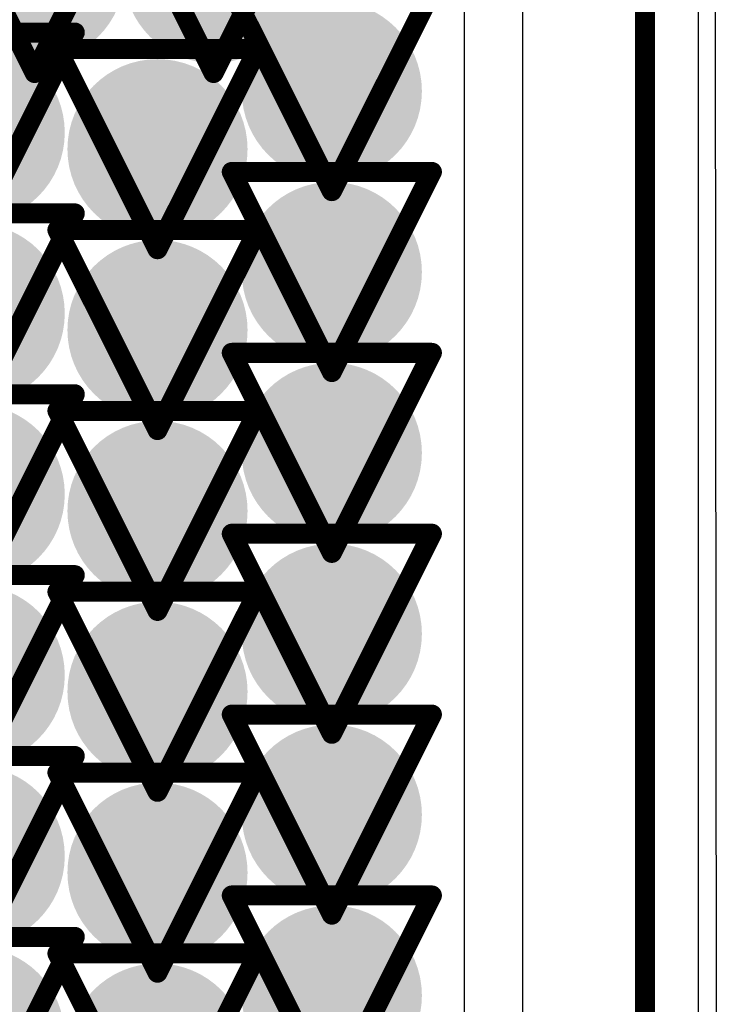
# Model space of a CAD drawing. Header units: inches. Extents: x -2.3 to 12.7, y -2.8 to 6.7.
# Tile 142 of 171: x 0.7957 to 0.8655, y 0.9466 to 1.045. Entities that reach past the tile are written whole.
import ezdxf

# ---------------------------------------------------------------- set-up
doc = ezdxf.new("R2010")
doc.units = ezdxf.units.IN
doc.header["$MEASUREMENT"] = 0
for name, color, linetype in [('Bottom Layer', 5, 'Continuous'), ('Bottom Solder', 6, 'Continuous'), ('Drill Drawing', 1, 'Continuous'), ('L2_GND1', 16, 'Continuous'), ('L3_PWR1', 130, 'Continuous'), ('M1 Board Outline', 6, 'Continuous'), ('Top Layer', 1, 'Continuous'), ('Top Solder', 216, 'Continuous'), ('Via Holes', 16, 'Continuous')]:
    doc.layers.add(name, color=color, linetype=linetype)

msp = doc.modelspace()

# ---------------------------------------------------------------- hatches: boundary and pattern name
at = {"layer": 'Bottom Layer'}
h = msp.add_hatch(color=5, dxfattribs=at)
edge = h.paths.add_edge_path()
edge.add_arc((0.797243, 1.049676), 0.009, 0, 360)
h = msp.add_hatch(color=5, dxfattribs=at)
edge = h.paths.add_edge_path()
edge.add_arc((0.815122, 1.049676), 0.009, 0, 360)
h = msp.add_hatch(color=5, dxfattribs=at)
edge = h.paths.add_edge_path()
edge.add_arc((0.82694, 1.037867), 0.009, 0, 360)
h = msp.add_hatch(color=5, dxfattribs=at)
edge = h.paths.add_edge_path()
edge.add_arc((0.791254, 1.033726), 0.009, 0, 360)
h = msp.add_hatch(color=5, dxfattribs=at)
edge = h.paths.add_edge_path()
edge.add_arc((0.809519, 1.032066), 0.009, 0, 360)
h = msp.add_hatch(color=5, dxfattribs=at)
edge = h.paths.add_edge_path()
edge.add_arc((0.82694, 1.019787), 0.009, 0, 360)
h = msp.add_hatch(color=5, dxfattribs=at)
edge = h.paths.add_edge_path()
edge.add_arc((0.791254, 1.015646), 0.009, 0, 360)
h = msp.add_hatch(color=5, dxfattribs=at)
edge = h.paths.add_edge_path()
edge.add_arc((0.809519, 1.013986), 0.009, 0, 360)
h = msp.add_hatch(color=5, dxfattribs=at)
edge = h.paths.add_edge_path()
edge.add_arc((0.82694, 1.001707), 0.009, 0, 360)
h = msp.add_hatch(color=5, dxfattribs=at)
edge = h.paths.add_edge_path()
edge.add_arc((0.791254, 0.997566), 0.009, 0, 360)
h = msp.add_hatch(color=5, dxfattribs=at)
edge = h.paths.add_edge_path()
edge.add_arc((0.809519, 0.995906), 0.009, 0, 360)
h = msp.add_hatch(color=5, dxfattribs=at)
edge = h.paths.add_edge_path()
edge.add_arc((0.82694, 0.983627), 0.009, 0, 360)
h = msp.add_hatch(color=5, dxfattribs=at)
edge = h.paths.add_edge_path()
edge.add_arc((0.791254, 0.979487), 0.009, 0, 360)
h = msp.add_hatch(color=5, dxfattribs=at)
edge = h.paths.add_edge_path()
edge.add_arc((0.809519, 0.977827), 0.009, 0, 360)
h = msp.add_hatch(color=5, dxfattribs=at)
edge = h.paths.add_edge_path()
edge.add_arc((0.82694, 0.965548), 0.009, 0, 360)
h = msp.add_hatch(color=5, dxfattribs=at)
edge = h.paths.add_edge_path()
edge.add_arc((0.791254, 0.961407), 0.009, 0, 360)
h = msp.add_hatch(color=5, dxfattribs=at)
edge = h.paths.add_edge_path()
edge.add_arc((0.809519, 0.959747), 0.009, 0, 360)
h = msp.add_hatch(color=5, dxfattribs=at)
edge = h.paths.add_edge_path()
edge.add_arc((0.82694, 0.947468), 0.009, 0, 360)
h = msp.add_hatch(color=5, dxfattribs=at)
edge = h.paths.add_edge_path()
edge.add_arc((0.791254, 0.943327), 0.009, 0, 360)
h = msp.add_hatch(color=5, dxfattribs=at)
edge = h.paths.add_edge_path()
edge.add_arc((0.809519, 0.941667), 0.009, 0, 360)
at = {"layer": 'L2_GND1'}
h = msp.add_hatch(color=16, dxfattribs=at)
edge = h.paths.add_edge_path()
edge.add_arc((0.797243, 1.049676), 0.009, 0, 360)
h = msp.add_hatch(color=16, dxfattribs=at)
edge = h.paths.add_edge_path()
edge.add_arc((0.815122, 1.049676), 0.009, 0, 360)
h = msp.add_hatch(color=16, dxfattribs=at)
edge = h.paths.add_edge_path()
edge.add_arc((0.82694, 1.037867), 0.009, 0, 360)
h = msp.add_hatch(color=16, dxfattribs=at)
edge = h.paths.add_edge_path()
edge.add_arc((0.791254, 1.033726), 0.009, 0, 360)
h = msp.add_hatch(color=16, dxfattribs=at)
edge = h.paths.add_edge_path()
edge.add_arc((0.809519, 1.032066), 0.009, 0, 360)
h = msp.add_hatch(color=16, dxfattribs=at)
edge = h.paths.add_edge_path()
edge.add_arc((0.82694, 1.019787), 0.009, 0, 360)
h = msp.add_hatch(color=16, dxfattribs=at)
edge = h.paths.add_edge_path()
edge.add_arc((0.791254, 1.015646), 0.009, 0, 360)
h = msp.add_hatch(color=16, dxfattribs=at)
edge = h.paths.add_edge_path()
edge.add_arc((0.809519, 1.013986), 0.009, 0, 360)
h = msp.add_hatch(color=16, dxfattribs=at)
edge = h.paths.add_edge_path()
edge.add_arc((0.82694, 1.001707), 0.009, 0, 360)
h = msp.add_hatch(color=16, dxfattribs=at)
edge = h.paths.add_edge_path()
edge.add_arc((0.791254, 0.997566), 0.009, 0, 360)
h = msp.add_hatch(color=16, dxfattribs=at)
edge = h.paths.add_edge_path()
edge.add_arc((0.809519, 0.995906), 0.009, 0, 360)
h = msp.add_hatch(color=16, dxfattribs=at)
edge = h.paths.add_edge_path()
edge.add_arc((0.82694, 0.983627), 0.009, 0, 360)
h = msp.add_hatch(color=16, dxfattribs=at)
edge = h.paths.add_edge_path()
edge.add_arc((0.791254, 0.979487), 0.009, 0, 360)
h = msp.add_hatch(color=16, dxfattribs=at)
edge = h.paths.add_edge_path()
edge.add_arc((0.809519, 0.977827), 0.009, 0, 360)
h = msp.add_hatch(color=16, dxfattribs=at)
edge = h.paths.add_edge_path()
edge.add_arc((0.82694, 0.965548), 0.009, 0, 360)
h = msp.add_hatch(color=16, dxfattribs=at)
edge = h.paths.add_edge_path()
edge.add_arc((0.791254, 0.961407), 0.009, 0, 360)
h = msp.add_hatch(color=16, dxfattribs=at)
edge = h.paths.add_edge_path()
edge.add_arc((0.809519, 0.959747), 0.009, 0, 360)
h = msp.add_hatch(color=16, dxfattribs=at)
edge = h.paths.add_edge_path()
edge.add_arc((0.82694, 0.947468), 0.009, 0, 360)
h = msp.add_hatch(color=16, dxfattribs=at)
edge = h.paths.add_edge_path()
edge.add_arc((0.791254, 0.943327), 0.009, 0, 360)
h = msp.add_hatch(color=16, dxfattribs=at)
edge = h.paths.add_edge_path()
edge.add_arc((0.809519, 0.941667), 0.009, 0, 360)
at = {"layer": 'L3_PWR1'}
h = msp.add_hatch(color=130, dxfattribs=at)
edge = h.paths.add_edge_path()
edge.add_arc((0.797243, 1.049676), 0.009, 0, 360)
h = msp.add_hatch(color=130, dxfattribs=at)
edge = h.paths.add_edge_path()
edge.add_arc((0.815122, 1.049676), 0.009, 0, 360)
h = msp.add_hatch(color=130, dxfattribs=at)
edge = h.paths.add_edge_path()
edge.add_arc((0.82694, 1.037867), 0.009, 0, 360)
h = msp.add_hatch(color=130, dxfattribs=at)
edge = h.paths.add_edge_path()
edge.add_arc((0.791254, 1.033726), 0.009, 0, 360)
h = msp.add_hatch(color=130, dxfattribs=at)
edge = h.paths.add_edge_path()
edge.add_arc((0.809519, 1.032066), 0.009, 0, 360)
h = msp.add_hatch(color=130, dxfattribs=at)
edge = h.paths.add_edge_path()
edge.add_arc((0.82694, 1.019787), 0.009, 0, 360)
h = msp.add_hatch(color=130, dxfattribs=at)
edge = h.paths.add_edge_path()
edge.add_arc((0.791254, 1.015646), 0.009, 0, 360)
h = msp.add_hatch(color=130, dxfattribs=at)
edge = h.paths.add_edge_path()
edge.add_arc((0.809519, 1.013986), 0.009, 0, 360)
h = msp.add_hatch(color=130, dxfattribs=at)
edge = h.paths.add_edge_path()
edge.add_arc((0.82694, 1.001707), 0.009, 0, 360)
h = msp.add_hatch(color=130, dxfattribs=at)
edge = h.paths.add_edge_path()
edge.add_arc((0.791254, 0.997566), 0.009, 0, 360)
h = msp.add_hatch(color=130, dxfattribs=at)
edge = h.paths.add_edge_path()
edge.add_arc((0.809519, 0.995906), 0.009, 0, 360)
h = msp.add_hatch(color=130, dxfattribs=at)
edge = h.paths.add_edge_path()
edge.add_arc((0.82694, 0.983627), 0.009, 0, 360)
h = msp.add_hatch(color=130, dxfattribs=at)
edge = h.paths.add_edge_path()
edge.add_arc((0.791254, 0.979487), 0.009, 0, 360)
h = msp.add_hatch(color=130, dxfattribs=at)
edge = h.paths.add_edge_path()
edge.add_arc((0.809519, 0.977827), 0.009, 0, 360)
h = msp.add_hatch(color=130, dxfattribs=at)
edge = h.paths.add_edge_path()
edge.add_arc((0.82694, 0.965548), 0.009, 0, 360)
h = msp.add_hatch(color=130, dxfattribs=at)
edge = h.paths.add_edge_path()
edge.add_arc((0.791254, 0.961407), 0.009, 0, 360)
h = msp.add_hatch(color=130, dxfattribs=at)
edge = h.paths.add_edge_path()
edge.add_arc((0.809519, 0.959747), 0.009, 0, 360)
h = msp.add_hatch(color=130, dxfattribs=at)
edge = h.paths.add_edge_path()
edge.add_arc((0.82694, 0.947468), 0.009, 0, 360)
h = msp.add_hatch(color=130, dxfattribs=at)
edge = h.paths.add_edge_path()
edge.add_arc((0.791254, 0.943327), 0.009, 0, 360)
h = msp.add_hatch(color=130, dxfattribs=at)
edge = h.paths.add_edge_path()
edge.add_arc((0.809519, 0.941667), 0.009, 0, 360)
at = {"layer": 'Top Layer'}
h = msp.add_hatch(color=1, dxfattribs=at)
edge = h.paths.add_edge_path()
edge.add_arc((0.797243, 1.049676), 0.009, 0, 360)
h = msp.add_hatch(color=1, dxfattribs=at)
edge = h.paths.add_edge_path()
edge.add_arc((0.815122, 1.049676), 0.009, 0, 360)
h = msp.add_hatch(color=1, dxfattribs=at)
edge = h.paths.add_edge_path()
edge.add_arc((0.82694, 1.037867), 0.009, 0, 360)
h = msp.add_hatch(color=1, dxfattribs=at)
edge = h.paths.add_edge_path()
edge.add_arc((0.791254, 1.033726), 0.009, 0, 360)
h = msp.add_hatch(color=1, dxfattribs=at)
edge = h.paths.add_edge_path()
edge.add_arc((0.809519, 1.032066), 0.009, 0, 360)
h = msp.add_hatch(color=1, dxfattribs=at)
edge = h.paths.add_edge_path()
edge.add_arc((0.82694, 1.019787), 0.009, 0, 360)
h = msp.add_hatch(color=1, dxfattribs=at)
edge = h.paths.add_edge_path()
edge.add_arc((0.791254, 1.015646), 0.009, 0, 360)
h = msp.add_hatch(color=1, dxfattribs=at)
edge = h.paths.add_edge_path()
edge.add_arc((0.809519, 1.013986), 0.009, 0, 360)
h = msp.add_hatch(color=1, dxfattribs=at)
edge = h.paths.add_edge_path()
edge.add_arc((0.82694, 1.001707), 0.009, 0, 360)
h = msp.add_hatch(color=1, dxfattribs=at)
edge = h.paths.add_edge_path()
edge.add_arc((0.791254, 0.997566), 0.009, 0, 360)
h = msp.add_hatch(color=1, dxfattribs=at)
edge = h.paths.add_edge_path()
edge.add_arc((0.809519, 0.995906), 0.009, 0, 360)
h = msp.add_hatch(color=1, dxfattribs=at)
edge = h.paths.add_edge_path()
edge.add_arc((0.82694, 0.983627), 0.009, 0, 360)
h = msp.add_hatch(color=1, dxfattribs=at)
edge = h.paths.add_edge_path()
edge.add_arc((0.791254, 0.979487), 0.009, 0, 360)
h = msp.add_hatch(color=1, dxfattribs=at)
edge = h.paths.add_edge_path()
edge.add_arc((0.809519, 0.977827), 0.009, 0, 360)
h = msp.add_hatch(color=1, dxfattribs=at)
edge = h.paths.add_edge_path()
edge.add_arc((0.82694, 0.965548), 0.009, 0, 360)
h = msp.add_hatch(color=1, dxfattribs=at)
edge = h.paths.add_edge_path()
edge.add_arc((0.791254, 0.961407), 0.009, 0, 360)
h = msp.add_hatch(color=1, dxfattribs=at)
edge = h.paths.add_edge_path()
edge.add_arc((0.809519, 0.959747), 0.009, 0, 360)
h = msp.add_hatch(color=1, dxfattribs=at)
edge = h.paths.add_edge_path()
edge.add_arc((0.82694, 0.947468), 0.009, 0, 360)
h = msp.add_hatch(color=1, dxfattribs=at)
edge = h.paths.add_edge_path()
edge.add_arc((0.791254, 0.943327), 0.009, 0, 360)
h = msp.add_hatch(color=1, dxfattribs=at)
edge = h.paths.add_edge_path()
edge.add_arc((0.809519, 0.941667), 0.009, 0, 360)
at = {"layer": 'Via Holes'}
h = msp.add_hatch(color=7, dxfattribs=at)
edge = h.paths.add_edge_path()
edge.add_arc((0.82694, 1.037867), 0.004, 0, 360)
h = msp.add_hatch(color=7, dxfattribs=at)
edge = h.paths.add_edge_path()
edge.add_arc((0.809519, 1.032066), 0.004, 0, 360)
h = msp.add_hatch(color=7, dxfattribs=at)
edge = h.paths.add_edge_path()
edge.add_arc((0.82694, 1.019787), 0.004, 0, 360)
h = msp.add_hatch(color=7, dxfattribs=at)
edge = h.paths.add_edge_path()
edge.add_arc((0.809519, 1.013986), 0.004, 0, 360)
h = msp.add_hatch(color=7, dxfattribs=at)
edge = h.paths.add_edge_path()
edge.add_arc((0.82694, 1.001707), 0.004, 0, 360)
h = msp.add_hatch(color=7, dxfattribs=at)
edge = h.paths.add_edge_path()
edge.add_arc((0.809519, 0.995906), 0.004, 0, 360)
h = msp.add_hatch(color=7, dxfattribs=at)
edge = h.paths.add_edge_path()
edge.add_arc((0.82694, 0.983627), 0.004, 0, 360)
h = msp.add_hatch(color=7, dxfattribs=at)
edge = h.paths.add_edge_path()
edge.add_arc((0.809519, 0.977827), 0.004, 0, 360)
h = msp.add_hatch(color=7, dxfattribs=at)
edge = h.paths.add_edge_path()
edge.add_arc((0.82694, 0.965548), 0.004, 0, 360)
h = msp.add_hatch(color=7, dxfattribs=at)
edge = h.paths.add_edge_path()
edge.add_arc((0.809519, 0.959747), 0.004, 0, 360)
h = msp.add_hatch(color=7, dxfattribs=at)
edge = h.paths.add_edge_path()
edge.add_arc((0.82694, 0.947468), 0.004, 0, 360)

# ---------------------------------------------------------------- linework, layer by layer
at = {"layer": 'Bottom Layer'}
msp.add_line((0.845986, 1.620514), (0.845986, 0.839321), dxfattribs=at)
at = {"layer": 'Bottom Solder'}
for p, q in [((0.840174, 1.624609), (0.840174, 0.839258)), ((0.865458, 0.839219), (0.864771, 1.624609)), ((0.845986, 1.620514), (0.845986, 0.839275))]:
    msp.add_line(p, q, dxfattribs=at)
at = {"layer": 'Drill Drawing'}
for points in [[(0.787243, 1.059676, 0.002, 0.002, 0), (0.797243, 1.039676, 0.002, 0.002, 0)], [(0.797243, 1.039676, 0.002, 0.002, 0), (0.807243, 1.059676, 0.002, 0.002, 0)], [(0.805122, 1.059676, 0.002, 0.002, 0), (0.815122, 1.039676, 0.002, 0.002, 0)], [(0.815122, 1.039676, 0.002, 0.002, 0), (0.825122, 1.059676, 0.002, 0.002, 0)], [(0.81694, 1.047867, 0.002, 0.002, 0), (0.82694, 1.027867, 0.002, 0.002, 0)], [(0.82694, 1.027867, 0.002, 0.002, 0), (0.83694, 1.047867, 0.002, 0.002, 0)], [(0.781254, 1.043726, 0.002, 0.002, 0), (0.801254, 1.043726, 0.002, 0.002, 0)], [(0.791254, 1.023726, 0.002, 0.002, 0), (0.801254, 1.043726, 0.002, 0.002, 0)], [(0.799519, 1.042066, 0.002, 0.002, 0), (0.819519, 1.042066, 0.002, 0.002, 0)], [(0.799519, 1.042066, 0.002, 0.002, 0), (0.809519, 1.022066, 0.002, 0.002, 0)], [(0.809519, 1.022066, 0.002, 0.002, 0), (0.819519, 1.042066, 0.002, 0.002, 0)], [(0.81694, 1.029787, 0.002, 0.002, 0), (0.83694, 1.029787, 0.002, 0.002, 0)], [(0.81694, 1.029787, 0.002, 0.002, 0), (0.82694, 1.009787, 0.002, 0.002, 0)], [(0.82694, 1.009787, 0.002, 0.002, 0), (0.83694, 1.029787, 0.002, 0.002, 0)], [(0.781254, 1.025646, 0.002, 0.002, 0), (0.801254, 1.025646, 0.002, 0.002, 0)], [(0.791254, 1.005646, 0.002, 0.002, 0), (0.801254, 1.025646, 0.002, 0.002, 0)], [(0.799519, 1.023986, 0.002, 0.002, 0), (0.819519, 1.023986, 0.002, 0.002, 0)], [(0.799519, 1.023986, 0.002, 0.002, 0), (0.809519, 1.003986, 0.002, 0.002, 0)], [(0.809519, 1.003986, 0.002, 0.002, 0), (0.819519, 1.023986, 0.002, 0.002, 0)], [(0.81694, 1.011707, 0.002, 0.002, 0), (0.83694, 1.011707, 0.002, 0.002, 0)], [(0.81694, 1.011707, 0.002, 0.002, 0), (0.82694, 0.991707, 0.002, 0.002, 0)], [(0.82694, 0.991707, 0.002, 0.002, 0), (0.83694, 1.011707, 0.002, 0.002, 0)], [(0.781254, 1.007566, 0.002, 0.002, 0), (0.801254, 1.007566, 0.002, 0.002, 0)], [(0.791254, 0.987566, 0.002, 0.002, 0), (0.801254, 1.007566, 0.002, 0.002, 0)], [(0.799519, 1.005906, 0.002, 0.002, 0), (0.819519, 1.005906, 0.002, 0.002, 0)], [(0.799519, 1.005906, 0.002, 0.002, 0), (0.809519, 0.985906, 0.002, 0.002, 0)], [(0.809519, 0.985906, 0.002, 0.002, 0), (0.819519, 1.005906, 0.002, 0.002, 0)], [(0.81694, 0.993627, 0.002, 0.002, 0), (0.83694, 0.993627, 0.002, 0.002, 0)], [(0.81694, 0.993627, 0.002, 0.002, 0), (0.82694, 0.973627, 0.002, 0.002, 0)], [(0.82694, 0.973627, 0.002, 0.002, 0), (0.83694, 0.993627, 0.002, 0.002, 0)], [(0.781254, 0.989487, 0.002, 0.002, 0), (0.801254, 0.989487, 0.002, 0.002, 0)], [(0.791254, 0.969487, 0.002, 0.002, 0), (0.801254, 0.989487, 0.002, 0.002, 0)], [(0.799519, 0.987827, 0.002, 0.002, 0), (0.819519, 0.987827, 0.002, 0.002, 0)], [(0.799519, 0.987827, 0.002, 0.002, 0), (0.809519, 0.967827, 0.002, 0.002, 0)], [(0.809519, 0.967827, 0.002, 0.002, 0), (0.819519, 0.987827, 0.002, 0.002, 0)], [(0.81694, 0.975548, 0.002, 0.002, 0), (0.83694, 0.975548, 0.002, 0.002, 0)], [(0.81694, 0.975548, 0.002, 0.002, 0), (0.82694, 0.955548, 0.002, 0.002, 0)], [(0.82694, 0.955548, 0.002, 0.002, 0), (0.83694, 0.975548, 0.002, 0.002, 0)], [(0.781254, 0.971407, 0.002, 0.002, 0), (0.801254, 0.971407, 0.002, 0.002, 0)], [(0.791254, 0.951407, 0.002, 0.002, 0), (0.801254, 0.971407, 0.002, 0.002, 0)], [(0.799519, 0.969747, 0.002, 0.002, 0), (0.819519, 0.969747, 0.002, 0.002, 0)], [(0.799519, 0.969747, 0.002, 0.002, 0), (0.809519, 0.949747, 0.002, 0.002, 0)], [(0.809519, 0.949747, 0.002, 0.002, 0), (0.819519, 0.969747, 0.002, 0.002, 0)], [(0.81694, 0.957468, 0.002, 0.002, 0), (0.83694, 0.957468, 0.002, 0.002, 0)], [(0.81694, 0.957468, 0.002, 0.002, 0), (0.82694, 0.937468, 0.002, 0.002, 0)], [(0.82694, 0.937468, 0.002, 0.002, 0), (0.83694, 0.957468, 0.002, 0.002, 0)], [(0.781254, 0.953327, 0.002, 0.002, 0), (0.801254, 0.953327, 0.002, 0.002, 0)], [(0.791254, 0.933327, 0.002, 0.002, 0), (0.801254, 0.953327, 0.002, 0.002, 0)], [(0.799519, 0.951667, 0.002, 0.002, 0), (0.819519, 0.951667, 0.002, 0.002, 0)], [(0.799519, 0.951667, 0.002, 0.002, 0), (0.809519, 0.931667, 0.002, 0.002, 0)], [(0.809519, 0.931667, 0.002, 0.002, 0), (0.819519, 0.951667, 0.002, 0.002, 0)]]:
    msp.add_lwpolyline(points, format="xyseb", dxfattribs=at)
for points in [[(0.800755, 1.043726, 0.001, 0.001, 1), (0.801755, 1.043726, 0.001, 0.001, 1)], [(0.800755, 1.043726, 0.001, 0.001, 1), (0.801755, 1.043726, 0.001, 0.001, 1)], [(0.799019, 1.042066, 0.001, 0.001, 1), (0.800019, 1.042066, 0.001, 0.001, 1)], [(0.799019, 1.042066, 0.001, 0.001, 1), (0.800019, 1.042066, 0.001, 0.001, 1)], [(0.819019, 1.042066, 0.001, 0.001, 1), (0.820019, 1.042066, 0.001, 0.001, 1)], [(0.819019, 1.042066, 0.001, 0.001, 1), (0.820019, 1.042066, 0.001, 0.001, 1)], [(0.796743, 1.039676, 0.001, 0.001, 1), (0.797743, 1.039676, 0.001, 0.001, 1)], [(0.796743, 1.039676, 0.001, 0.001, 1), (0.797743, 1.039676, 0.001, 0.001, 1)], [(0.814622, 1.039676, 0.001, 0.001, 1), (0.815622, 1.039676, 0.001, 0.001, 1)], [(0.814622, 1.039676, 0.001, 0.001, 1), (0.815622, 1.039676, 0.001, 0.001, 1)], [(0.81644, 1.029787, 0.001, 0.001, 1), (0.81744, 1.029787, 0.001, 0.001, 1)], [(0.81644, 1.029787, 0.001, 0.001, 1), (0.81744, 1.029787, 0.001, 0.001, 1)], [(0.83644, 1.029787, 0.001, 0.001, 1), (0.83744, 1.029787, 0.001, 0.001, 1)], [(0.83644, 1.029787, 0.001, 0.001, 1), (0.83744, 1.029787, 0.001, 0.001, 1)], [(0.82644, 1.027867, 0.001, 0.001, 1), (0.82744, 1.027867, 0.001, 0.001, 1)], [(0.82644, 1.027867, 0.001, 0.001, 1), (0.82744, 1.027867, 0.001, 0.001, 1)], [(0.800755, 1.025646, 0.001, 0.001, 1), (0.801755, 1.025646, 0.001, 0.001, 1)], [(0.800755, 1.025646, 0.001, 0.001, 1), (0.801755, 1.025646, 0.001, 0.001, 1)], [(0.799019, 1.023986, 0.001, 0.001, 1), (0.800019, 1.023986, 0.001, 0.001, 1)], [(0.799019, 1.023986, 0.001, 0.001, 1), (0.800019, 1.023986, 0.001, 0.001, 1)], [(0.819019, 1.023986, 0.001, 0.001, 1), (0.820019, 1.023986, 0.001, 0.001, 1)], [(0.819019, 1.023986, 0.001, 0.001, 1), (0.820019, 1.023986, 0.001, 0.001, 1)], [(0.809019, 1.022066, 0.001, 0.001, 1), (0.810019, 1.022066, 0.001, 0.001, 1)], [(0.809019, 1.022066, 0.001, 0.001, 1), (0.810019, 1.022066, 0.001, 0.001, 1)], [(0.81644, 1.011707, 0.001, 0.001, 1), (0.81744, 1.011707, 0.001, 0.001, 1)], [(0.81644, 1.011707, 0.001, 0.001, 1), (0.81744, 1.011707, 0.001, 0.001, 1)], [(0.83644, 1.011707, 0.001, 0.001, 1), (0.83744, 1.011707, 0.001, 0.001, 1)], [(0.83644, 1.011707, 0.001, 0.001, 1), (0.83744, 1.011707, 0.001, 0.001, 1)], [(0.82644, 1.009787, 0.001, 0.001, 1), (0.82744, 1.009787, 0.001, 0.001, 1)], [(0.82644, 1.009787, 0.001, 0.001, 1), (0.82744, 1.009787, 0.001, 0.001, 1)], [(0.800755, 1.007566, 0.001, 0.001, 1), (0.801755, 1.007566, 0.001, 0.001, 1)], [(0.800755, 1.007566, 0.001, 0.001, 1), (0.801755, 1.007566, 0.001, 0.001, 1)], [(0.799019, 1.005906, 0.001, 0.001, 1), (0.800019, 1.005906, 0.001, 0.001, 1)], [(0.799019, 1.005906, 0.001, 0.001, 1), (0.800019, 1.005906, 0.001, 0.001, 1)], [(0.819019, 1.005906, 0.001, 0.001, 1), (0.820019, 1.005906, 0.001, 0.001, 1)], [(0.819019, 1.005906, 0.001, 0.001, 1), (0.820019, 1.005906, 0.001, 0.001, 1)], [(0.809019, 1.003986, 0.001, 0.001, 1), (0.810019, 1.003986, 0.001, 0.001, 1)], [(0.809019, 1.003986, 0.001, 0.001, 1), (0.810019, 1.003986, 0.001, 0.001, 1)], [(0.81644, 0.993627, 0.001, 0.001, 1), (0.81744, 0.993627, 0.001, 0.001, 1)], [(0.81644, 0.993627, 0.001, 0.001, 1), (0.81744, 0.993627, 0.001, 0.001, 1)], [(0.83644, 0.993627, 0.001, 0.001, 1), (0.83744, 0.993627, 0.001, 0.001, 1)], [(0.83644, 0.993627, 0.001, 0.001, 1), (0.83744, 0.993627, 0.001, 0.001, 1)], [(0.82644, 0.991707, 0.001, 0.001, 1), (0.82744, 0.991707, 0.001, 0.001, 1)], [(0.82644, 0.991707, 0.001, 0.001, 1), (0.82744, 0.991707, 0.001, 0.001, 1)], [(0.800755, 0.989487, 0.001, 0.001, 1), (0.801755, 0.989487, 0.001, 0.001, 1)], [(0.800755, 0.989487, 0.001, 0.001, 1), (0.801755, 0.989487, 0.001, 0.001, 1)], [(0.799019, 0.987827, 0.001, 0.001, 1), (0.800019, 0.987827, 0.001, 0.001, 1)], [(0.799019, 0.987827, 0.001, 0.001, 1), (0.800019, 0.987827, 0.001, 0.001, 1)], [(0.819019, 0.987827, 0.001, 0.001, 1), (0.820019, 0.987827, 0.001, 0.001, 1)], [(0.819019, 0.987827, 0.001, 0.001, 1), (0.820019, 0.987827, 0.001, 0.001, 1)], [(0.809019, 0.985906, 0.001, 0.001, 1), (0.810019, 0.985906, 0.001, 0.001, 1)], [(0.809019, 0.985906, 0.001, 0.001, 1), (0.810019, 0.985906, 0.001, 0.001, 1)], [(0.81644, 0.975548, 0.001, 0.001, 1), (0.81744, 0.975548, 0.001, 0.001, 1)], [(0.81644, 0.975548, 0.001, 0.001, 1), (0.81744, 0.975548, 0.001, 0.001, 1)], [(0.83644, 0.975548, 0.001, 0.001, 1), (0.83744, 0.975548, 0.001, 0.001, 1)], [(0.83644, 0.975548, 0.001, 0.001, 1), (0.83744, 0.975548, 0.001, 0.001, 1)], [(0.82644, 0.973627, 0.001, 0.001, 1), (0.82744, 0.973627, 0.001, 0.001, 1)], [(0.82644, 0.973627, 0.001, 0.001, 1), (0.82744, 0.973627, 0.001, 0.001, 1)], [(0.800755, 0.971407, 0.001, 0.001, 1), (0.801755, 0.971407, 0.001, 0.001, 1)], [(0.800755, 0.971407, 0.001, 0.001, 1), (0.801755, 0.971407, 0.001, 0.001, 1)], [(0.799019, 0.969747, 0.001, 0.001, 1), (0.800019, 0.969747, 0.001, 0.001, 1)], [(0.799019, 0.969747, 0.001, 0.001, 1), (0.800019, 0.969747, 0.001, 0.001, 1)], [(0.819019, 0.969747, 0.001, 0.001, 1), (0.820019, 0.969747, 0.001, 0.001, 1)], [(0.819019, 0.969747, 0.001, 0.001, 1), (0.820019, 0.969747, 0.001, 0.001, 1)], [(0.809019, 0.967827, 0.001, 0.001, 1), (0.810019, 0.967827, 0.001, 0.001, 1)], [(0.809019, 0.967827, 0.001, 0.001, 1), (0.810019, 0.967827, 0.001, 0.001, 1)], [(0.81644, 0.957468, 0.001, 0.001, 1), (0.81744, 0.957468, 0.001, 0.001, 1)], [(0.81644, 0.957468, 0.001, 0.001, 1), (0.81744, 0.957468, 0.001, 0.001, 1)], [(0.83644, 0.957468, 0.001, 0.001, 1), (0.83744, 0.957468, 0.001, 0.001, 1)], [(0.83644, 0.957468, 0.001, 0.001, 1), (0.83744, 0.957468, 0.001, 0.001, 1)], [(0.82644, 0.955548, 0.001, 0.001, 1), (0.82744, 0.955548, 0.001, 0.001, 1)], [(0.82644, 0.955548, 0.001, 0.001, 1), (0.82744, 0.955548, 0.001, 0.001, 1)], [(0.800755, 0.953327, 0.001, 0.001, 1), (0.801755, 0.953327, 0.001, 0.001, 1)], [(0.800755, 0.953327, 0.001, 0.001, 1), (0.801755, 0.953327, 0.001, 0.001, 1)], [(0.799019, 0.951667, 0.001, 0.001, 1), (0.800019, 0.951667, 0.001, 0.001, 1)], [(0.799019, 0.951667, 0.001, 0.001, 1), (0.800019, 0.951667, 0.001, 0.001, 1)], [(0.819019, 0.951667, 0.001, 0.001, 1), (0.820019, 0.951667, 0.001, 0.001, 1)], [(0.819019, 0.951667, 0.001, 0.001, 1), (0.820019, 0.951667, 0.001, 0.001, 1)], [(0.809019, 0.949747, 0.001, 0.001, 1), (0.810019, 0.949747, 0.001, 0.001, 1)], [(0.809019, 0.949747, 0.001, 0.001, 1), (0.810019, 0.949747, 0.001, 0.001, 1)]]:
    msp.add_lwpolyline(points, format="xyseb", close=True, dxfattribs=at)
at = {"layer": 'L2_GND1'}
msp.add_line((0.845986, 1.620514), (0.845986, 0.012239), dxfattribs=at)
at = {"layer": 'L3_PWR1'}
msp.add_line((0.845986, 1.620514), (0.845986, 0.836122), dxfattribs=at)
at = {"layer": 'M1 Board Outline'}
msp.add_lwpolyline([(0.858221, 1.632749, 0.002, 0.002, 0), (0.858221, 0.000004, 0.002, 0.002, 0)], format="xyseb", dxfattribs=at)
at = {"layer": 'Top Layer'}
msp.add_line((0.845986, 1.620514), (0.845986, 0.838564), dxfattribs=at)
at = {"layer": 'Top Solder'}
msp.add_line((0.863585, 0.839258), (0.863585, 1.65796), dxfattribs=at)

doc.saveas('drawing.dxf')
